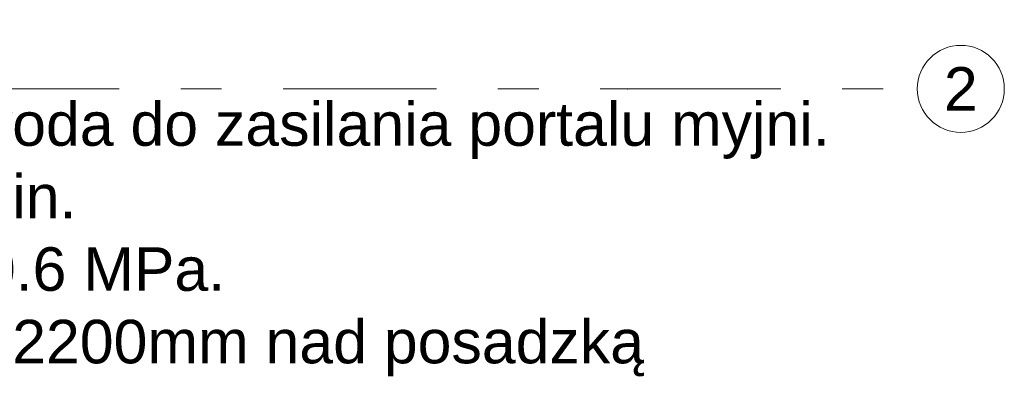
# Model space of a CAD drawing. Header units: millimetres. Extents: x 11681 to 15516, y 25095 to 29743.
# Tile 6 of 96: x 13113 to 13452, y 25625 to 25748. Entities that reach past the tile are written whole.
import ezdxf
from ezdxf import colors
from ezdxf.entities.mleader import LeaderData, LeaderLine
from ezdxf.enums import TextEntityAlignment as Align
from ezdxf.math import Vec2, Vec3

# ---------------------------------------------------------------- set-up
doc = ezdxf.new("R2010")
doc.units = ezdxf.units.MM
doc.linetypes.add('Przerywana podwójnie', pattern=[109.361107, 52.916665, -21.166666, 14.111111, -21.166666])
doc.layers.add('410-K Osie główne_Nr_pióra__11', color=7, linetype='Continuous', lineweight=0)
doc.layers.add('XREF', color=8, linetype='Continuous', lineweight=9)
doc.layers.add('410-K Osie główne_Nr_pióra__95', color=7, linetype='Continuous', lineweight=0, true_color=0x7c7c7c)
doc.styles.get("Standard").update_dxf_attribs({"font": 'arial.ttf'})
doc.styles.add('STYL_AUTOMATYCZNY_1', font='arial.ttf')

# ---------------------------------------------------------------- blocks, each defined once
blk = doc.blocks.new('parter 2025.10.15')
at = {"layer": '410-K Osie główne_Nr_pióra__95', "color": 8, "linetype": 'Przerywana podwójnie', "lineweight": 5}
for p, q in [((-63, 333.81), (1039.92, 333.81)), ((1039.92, 333.81), (1139.92, 333.81))]:
    blk.add_line(p, q, dxfattribs=at)
at = {"layer": '410-K Osie główne_Nr_pióra__95', "color": 8, "linetype": 'Continuous', "lineweight": 5}
blk.add_circle((1154.92, 333.81), 15, dxfattribs=at)
at = {"layer": '410-K Osie główne_Nr_pióra__95', "color": 8, "linetype": 'Przerywana podwójnie', "lineweight": 5}
blk.add_point((1039.92, 333.81), dxfattribs=at)
blk.add_point((1039.92, 333.81), dxfattribs=at)
at = {"layer": '410-K Osie główne_Nr_pióra__11', "color": 8, "lineweight": 5, "style": 'STYL_AUTOMATYCZNY_1'}
blk.add_text('2', height=15, dxfattribs=at).set_placement((1154.92, 341.31), align=Align.TOP_CENTER)

msp = doc.modelspace()

# ---------------------------------------------------------------- block references
at = {"layer": 'XREF'}
msp.add_blockref('parter 2025.10.15', (12282.34, 25390.78), dxfattribs=at)

# ---------------------------------------------------------------- next in the draw order: leaders
at = {"lineweight": 0}
ml = msp.add_multileader_mtext('Standard', dxfattribs=at)
ml.set_content('Zawór DN25 woda do zasilania portalu myjni. Wydatek 50l/min. \\PCiśnienie 0.3-0.6 MPa. \\PWys. montażu 2200mm nad posadzką')
ml.set_leader_properties()
ml.build(insert=Vec2(0, 0))
ml.multileader.update_dxf_attribs({"text_right_attachment_type": 6, "dogleg_length": 0.36, "arrow_head_size": 0.18})
ctx = ml.context
ctx.base_point, ctx.char_height, ctx.arrow_head_size, ctx.landing_gap_size, ctx.plane_origin = Vec3(12971.58, 25710.27), 15, 0.18, 0.09, Vec3(12913.33, 25672.23)
ctx.right_attachment = 6
notes = []
notes.append((ctx, [(0, (1, 1, 0), (12971.22, 25710.27), (1, 0), 0.36, [(0, [(12890.06, 25748.45)], 0, [])])]))
ctx.mtext.insert, ctx.mtext.width, ctx.mtext.flow_direction = Vec3(12971.67, 25719.97), 421.6223, 5
for ctx, leaders in notes:
    for number, flags, end, landing, length, lines in leaders:
        leader = LeaderData()
        leader.index, (leader.has_last_leader_line, leader.has_dogleg_vector, leader.attachment_direction) = number, flags
        leader.last_leader_point, leader.dogleg_vector, leader.dogleg_length = Vec3(end), Vec3(landing), length
        for number, points, colour, breaks in lines:
            line = LeaderLine()
            line.index, line.vertices, line.color, line.breaks = number, Vec3.list(points), colors.encode_raw_color(colour), breaks
            leader.lines.append(line)
        ctx.leaders.append(leader)

doc.saveas('drawing.dxf')
